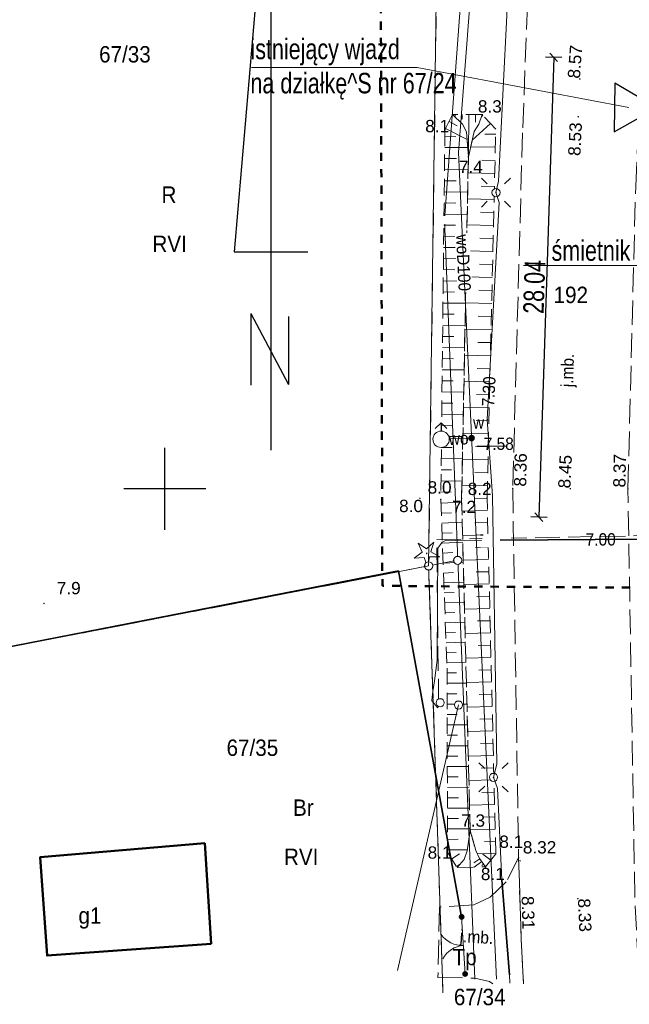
# Model space of a CAD drawing. Extents: x -3 to 10956327, y 0 to 11904415.
# Tile 4 of 14: x 5478091 to 5478128, y 5952169 to 5952229. Entities that reach past the tile are written whole.
import ezdxf
from ezdxf.enums import TextEntityAlignment as Align

# ---------------------------------------------------------------- set-up
doc = ezdxf.new("R2010")
doc.units = 0
doc.header["$LTSCALE"] = 0.5
doc.header["$PDMODE"] = 33
doc.header["$PDSIZE"] = 0.3
for name, pattern in [('1 1', [2, 1, -1]), ('2 1', [3, 2, -1]), ('3 1', [4, 3, -1]), ('EGKK', [4, 3, -1])]:
    doc.linetypes.add(name, pattern=pattern)
doc.layers.get('0').update_dxf_attribs({"color": 251})
doc.layers.get('Defpoints').update_dxf_attribs({"color": 251})
for name, color, linetype, lineweight in [('--OPISY', 7, 'Continuous', 0), ('--zagos.terenu', 7, 'Continuous', 30), ('EGB', 251, 'Continuous', 20), ('EGB_O', 251, 'Continuous', 20), ('EGDE', 7, 'Continuous', 20), ('EGDE_O', 7, 'Continuous', 20), ('EGKK', 251, 'Continuous', 20), ('EGKK_O', 251, 'Continuous', 20), ('EGPG', 251, 'Continuous', 20), ('EGPG_O', 251, 'Continuous', 20), ('EGUG_O', 251, 'Continuous', 20), ('OTK', 251, 'Continuous', 20), ('OTK_O', 251, 'Continuous', 20), ('OTO', 251, 'Continuous', 20), ('OTR', 251, 'Continuous', 20), ('OTRN', 251, 'Continuous', 20), ('OTRN_O', 251, 'Continuous', 18), ('OTRS', 251, 'Continuous', 20), ('OTRS_O', 251, 'Continuous', 18), ('OTZ', 3, 'Continuous', 20), ('SUE', 251, 'Continuous', 20), ('SUL', 251, 'Continuous', 20), ('SUP', 251, 'Continuous', 20), ('SUPS', 251, 'Continuous', 20), ('SUPS_O', 251, 'Continuous', 0), ('SUW', 251, 'Continuous', 20), ('SUW_O', 251, 'Continuous', 20)]:
    doc.layers.add(name, color=color, linetype=linetype, lineweight=lineweight)
doc.layers.add('PARSI', color=7, linetype='Continuous')
doc.layers.add('Strzałka', color=251, linetype='Continuous')
doc.styles.add('1-500', font='arial.ttf', dxfattribs={"width": 0.75, "height": 1.25})
doc.styles.add('BDOT', font='Arial.ttf', dxfattribs={"width": 0.8999999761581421})
doc.styles.add('EGBP', font='arial.ttf')
doc.styles.add('EGiB', font='Arial.ttf', dxfattribs={"width": 0.8999999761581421})
doc.styles.add('GESUT', font='Arial.ttf', dxfattribs={"width": 0.8999999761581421})
doc.linetypes.add('OTOO', pattern='A,7.5,[30,msgB.shx,S=1.28,R=0,X=0,Y=0],7.5', length=15)
doc.dimstyles.new('1-500', dxfattribs={"dimtxt": 1.25, "dimasz": 0.5, "dimexe": 0.5, "dimexo": 1, "dimgap": 0.09, "dimtad": 1, "dimzin": 0, "dimdsep": 46, "dimtxsty": '1-500', "dimblk": 'OBLIQUE', "dimcen": 0.09, "dimclrt": 256, "dimadec": 0, "dimazin": 0, "dimtfac": 1, "dimtdec": 4, "dimtix": 1, "dimtofl": 0, "dimtmove": 2, "dimatfit": 3, "dimldrblk": 'OBLIQUE', "dimfxl": 0.5, "dimfxlon": 1, "dimtvp": 0.9, "dimtolj": 1, "dimtzin": 0, "dimarcsym": 0})

# ---------------------------------------------------------------- blocks, each defined once
blk = doc.blocks.new('oto')
at = {"layer": 'OTO', "color": 0, "const_width": 0.35}
blk.add_lwpolyline([(-0.175, 0, 1), (0.175, 0, 1)], format="xyb", close=True, dxfattribs=at)
blk = doc.blocks.new('OTOB')
at = {"layer": 'OTO', "color": 0, "lineweight": 18}
for centre, start, end in [((-0.0004391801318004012, 2.999999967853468), 209.9347383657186, 270.0083877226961), ((0.0182178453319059, -2.99994468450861), 90.34793735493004, 149.9343101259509)]:
    blk.add_arc(centre, 3, start, end, dxfattribs=at)
blk = doc.blocks.new('OTRN')
at = {"layer": 'OTRN', "color": 0, "const_width": 0.09}
blk.add_lwpolyline([(-0.045, 0, 1), (0.045, 0, 1)], format="xyb", close=True, dxfattribs=at)
at = {"layer": 'OTRN_O', "color": 0, "style": 'BDOT'}
blk.add_attdef('RZEDNA', (0.5138805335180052, 0.5151789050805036), '', height=1.5, dxfattribs=at)
blk = doc.blocks.new('OTZG')
at = {"layer": 'OTZ', "color": 0, "lineweight": 18}
for p, q in [((-1.039721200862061, 1.267461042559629, 0.5), (-0.03538474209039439, 0.5638061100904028, 0.5)), ((-0.5471459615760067, 0.1405727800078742, 0.5), (-1.039721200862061, 1.267461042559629, 0.5)), ((-0.03538474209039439, 0.5638061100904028, 0.5), (0.8841355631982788, 1.3805006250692, 0.5)), ((0.8841355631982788, 1.3805006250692, 0.5), (0.5252769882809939, 0.20787855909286, 0.5)), ((-1.526718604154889, -0.5971666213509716, 0.5), (-0.5471459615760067, 0.1405727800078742, 0.5)), ((0.5252769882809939, 0.20787855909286, 0.5), (1.586147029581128, -0.4142647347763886, 0.5)), ((-0.3027700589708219, -0.4769273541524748, 0.5), (-1.526718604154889, -0.5971666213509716, 0.5)), ((0.09615721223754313, -1.636530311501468, 0.5), (-0.3027700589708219, -0.4769273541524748, 0.5)), ((0.3600237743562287, -0.435330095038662, 0.5), (0.09615721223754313, -1.636530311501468, 0.5)), ((1.586147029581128, -0.4142647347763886, 0.5), (0.3600237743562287, -0.435330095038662, 0.5))]:
    blk.add_line(p, q, dxfattribs=at)
at = {"layer": 'OTZ', "color": 0, "lineweight": 18, "const_width": 0.1}
blk.add_lwpolyline([(-0.05, 0, 1), (0.05, 0, 1)], format="xyb", close=True, dxfattribs=at)
blk = doc.blocks.new('OTRS')
at = {"layer": 'OTRS', "color": 0, "lineweight": -3, "const_width": 0.09}
blk.add_lwpolyline([(-0.045, 0, 1), (0.045, 0, 1)], format="xyb", close=True, dxfattribs=at)
at = {"layer": 'OTRS_O', "color": 0, "style": 'BDOT'}
blk.add_attdef('RZEDNA', (0.5138805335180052, 0.5151789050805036), '', height=1.5, dxfattribs=at)
blk = doc.blocks.new('SUPP')
at = {"color": 0}
blk.add_wipeout([(0.48, 0), (0.45650712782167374, 0.14832815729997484), (0.3883281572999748, 0.28213692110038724), (0.28213692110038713, 0.38832815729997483), (0.14832815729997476, 0.4565071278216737), (0, 0.48), (-0.14832815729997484, 0.4565071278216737), (-0.28213692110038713, 0.38832815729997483), (-0.3883281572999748, 0.282136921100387), (-0.45650712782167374, 0.14832815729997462), (-0.48, 0), (-0.45650712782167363, -0.14832815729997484), (-0.38832815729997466, -0.28213692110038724), (-0.282136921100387, -0.3883281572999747), (-0.14832815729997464, -0.4565071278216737), (0, -0.48), (0.14832815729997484, -0.4565071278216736), (0.28213692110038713, -0.3883281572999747), (0.3883281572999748, -0.282136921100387), (0.45650712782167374, -0.14832815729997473)], dxfattribs=at).dxf.layer = 'SUP'
at = {"layer": 'SUP', "color": 0, "lineweight": 18}
blk.add_circle((0, 0), 0.5, dxfattribs=at)
blk = doc.blocks.new('SUEO')
at = {"color": 0, "lineweight": 18}
blk.add_wipeout([(-0.485, 0), (-0.47568086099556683, 0.09461880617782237), (-0.4480815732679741, 0.18560146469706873), (-0.40326276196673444, 0.26945156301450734), (-0.3429467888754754, 0.3429467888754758), (-0.2694515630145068, 0.4032627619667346), (-0.18560146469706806, 0.44808157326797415), (-0.09461880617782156, 0.47568086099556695), (2.9697684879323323e-17, 0.4850000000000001), (0.09461880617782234, 0.4756808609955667), (0.18560146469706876, 0.44808157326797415), (0.26945156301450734, 0.4032627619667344), (0.34294678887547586, 0.34294678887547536), (0.4032627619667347, 0.2694515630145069), (0.44808157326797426, 0.18560146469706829), (0.4756808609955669, 0.09461880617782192), (0.485, 0), (0.47568086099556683, -0.09461880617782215), (0.44808157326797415, -0.18560146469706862), (0.4032627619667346, -0.269451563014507), (0.3429467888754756, -0.3429467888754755), (0.26945156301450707, -0.4032627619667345), (0.18560146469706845, -0.44808157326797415), (0.09461880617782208, -0.47568086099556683), (-8.909305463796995e-17, -0.485), (-0.09461880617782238, -0.47568086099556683), (-0.18560146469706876, -0.44808157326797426), (-0.2694515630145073, -0.4032627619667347), (-0.3429467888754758, -0.3429467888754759), (-0.4032627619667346, -0.26945156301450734), (-0.44808157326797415, -0.18560146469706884), (-0.47568086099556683, -0.09461880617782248), (-0.485, -3.3306690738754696e-16)], dxfattribs=at).dxf.layer = 'SUE'
at = {"layer": 'SUE', "color": 0, "lineweight": 18}
blk.add_circle((0, 0), 0.5, dxfattribs=at)
blk = doc.blocks.new('SUE_L')
at = {"layer": 'SUE', "color": 0, "lineweight": 18}
for p, q in [((-1.767766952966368, 1.767766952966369), (-1.060660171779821, 1.060660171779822)), ((1.060660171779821, 1.060660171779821), (1.767766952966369, 1.767766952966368)), ((-1.767766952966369, -1.767766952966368), (-1.060660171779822, -1.060660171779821)), ((1.060660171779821, -1.060660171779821), (1.767766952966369, -1.767766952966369))]:
    blk.add_line(p, q, dxfattribs=at)
at = {"layer": 'SUE', "color": 0, "const_width": 0.09}
blk.add_lwpolyline([(-0.045, 0, 1), (0.045, 0, 1)], format="xyb", close=True, dxfattribs=at)
blk = doc.blocks.new('SUPS_B')
at = {"layer": 'SUPS', "color": 0, "const_width": 0.09, "flags": 128}
blk.add_lwpolyline([(-0.045, 0, 1), (0.04499999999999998, 0, 1)], format="xyb", close=True, dxfattribs=at)
at = {"layer": 'SUPS_O', "color": 0, "style": 'GESUT', "width": 0.9}
blk.add_attdef('RZEDNA', (1.596627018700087, -0.7356686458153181), '', height=1.5, dxfattribs=at)
blk = doc.blocks.new('EGPG_a')
at = {"layer": 'EGPG_O', "color": 0, "style": 'EGBP'}
blk.add_attdef('NRP', (0.9762151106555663, 0.518881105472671), '', height=1.5, dxfattribs=at)
at = {"color": 0}
blk.add_wipeout([(0.48, 0), (0.45650712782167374, 0.14832815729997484), (0.3883281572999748, 0.28213692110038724), (0.28213692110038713, 0.38832815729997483), (0.14832815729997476, 0.4565071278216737), (0, 0.48), (-0.14832815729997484, 0.4565071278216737), (-0.28213692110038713, 0.38832815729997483), (-0.3883281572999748, 0.282136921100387), (-0.45650712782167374, 0.14832815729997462), (-0.48, 0), (-0.45650712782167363, -0.14832815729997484), (-0.38832815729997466, -0.28213692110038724), (-0.282136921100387, -0.3883281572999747), (-0.14832815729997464, -0.4565071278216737), (0, -0.48), (0.14832815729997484, -0.4565071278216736), (0.28213692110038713, -0.3883281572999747), (0.3883281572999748, -0.282136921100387), (0.45650712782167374, -0.14832815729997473)], dxfattribs=at).dxf.layer = 'EGPG'
at = {"layer": 'EGPG', "color": 0, "lineweight": 18}
blk.add_circle((0, 0, 1), 0.5, dxfattribs=at)
blk = doc.blocks.new('EGPG_b')
at = {"color": 0}
blk.add_wipeout([(-0.5, 0), (-0.4619397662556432, 0.19134171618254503), (-0.3535533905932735, 0.35355339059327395), (-0.19134171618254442, 0.4619397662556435), (3.0616169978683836e-17, 0.5), (0.19134171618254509, 0.4619397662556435), (0.35355339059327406, 0.3535533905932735), (0.4619397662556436, 0.19134171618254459), (0.5, 0), (0.46193976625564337, -0.19134171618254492), (0.3535533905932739, -0.35355339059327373), (0.191341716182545, -0.4619397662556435), (1.8183951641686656e-16, -0.5), (-9.184850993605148e-17, -0.5), (-0.1913417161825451, -0.4619397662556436), (-0.3535533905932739, -0.3535533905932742), (-0.46193976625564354, -0.19134171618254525), (-0.5000000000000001, -3.3306690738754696e-16)], dxfattribs=at).dxf.layer = 'EGPG'
at = {"layer": 'EGPG', "lineweight": 0}
h = blk.add_hatch(color=0, dxfattribs=at)
h.dxf.hatch_style = 1
edge = h.paths.add_edge_path()
edge.add_arc((0, 0), 0.09, 0, 360)
at = {"layer": 'EGPG_O', "color": 0, "style": 'EGBP'}
blk.add_attdef('NRP', (0.6681452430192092, 0.5173631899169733), '', height=1.5, dxfattribs=at)
blk = doc.blocks.new('SUWW')
at = {"layer": 'SUW', "color": 0, "const_width": 0.4, "flags": 128}
blk.add_lwpolyline([(-0.2, 0, 1), (0.2, 0, 1)], format="xyb", close=True, dxfattribs=at)
blk = doc.blocks.new('SUPS_A')
at = {"layer": 'SUPS', "color": 0, "const_width": 0.09, "flags": 128}
blk.add_lwpolyline([(-0.045, 0, 1), (0.04499999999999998, 0, 1)], format="xyb", close=True, dxfattribs=at)
at = {"layer": 'SUPS_O', "color": 0, "style": 'GESUT', "width": 0.9}
blk.add_attdef('RZG', text='', height=1.5, dxfattribs=at).set_placement((3.310460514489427, -1.440332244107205), align=Align.CENTER)
blk.add_attdef('RZD', text='', height=1.5, dxfattribs=at).set_placement((3.31, -2.04), align=Align.TOP_CENTER)
blk = doc.blocks.new('SUWH')
at = {"color": 0, "lineweight": 18}
blk.add_wipeout([(-0.99, 0), (-0.9709774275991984, 0.1931394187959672), (-0.914640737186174, 0.37885659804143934), (-0.8231549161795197, 0.5500145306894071), (-0.7000357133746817, 0.7000357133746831), (-0.5500145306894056, 0.8231549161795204), (-0.3788565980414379, 0.9146407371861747), (-0.1931394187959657, 0.9709774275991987), (6.062001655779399e-17, 0.9899999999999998), (0.19313941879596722, 0.9709774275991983), (0.37885659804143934, 0.9146407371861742), (0.5500145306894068, 0.8231549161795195), (0.7000357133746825, 0.7000357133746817), (0.8231549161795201, 0.5500145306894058), (0.9146407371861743, 0.37885659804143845), (0.9709774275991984, 0.19313941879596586), (0.99, 0), (0.9709774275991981, -0.1931394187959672), (0.914640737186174, -0.3788565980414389), (0.8231549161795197, -0.5500145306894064), (0.7000357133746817, -0.7000357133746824), (0.5500145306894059, -0.82315491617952), (0.37885659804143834, -0.914640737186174), (0.1931394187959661, -0.9709774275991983), (-1.8186004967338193e-16, -0.99), (-0.1931394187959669, -0.9709774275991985), (-0.3788565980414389, -0.9146407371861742), (-0.5500145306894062, -0.8231549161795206), (-0.7000357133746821, -0.7000357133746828), (-0.8231549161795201, -0.5500145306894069), (-0.9146407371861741, -0.37885659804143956), (-0.9709774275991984, -0.19313941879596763), (-0.99, -6.661338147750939e-16)], dxfattribs=at).dxf.layer = 'SUW'
at = {"layer": 'SUW', "color": 0, "lineweight": 18}
for p, q in [((-0.7071067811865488, 1.292893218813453), (0, 2)), ((6.123233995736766e-17, 1), (1.224646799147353e-16, 2)), ((0.707106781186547, 1.292893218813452), (0, 2))]:
    blk.add_line(p, q, dxfattribs=at)
blk.add_circle((0, 0), 1, dxfattribs=at)
blk = doc.blocks.new('mzsk')
at = {"layer": 'PARSI', "color": 0}
for p, q in [((0, -5), (0, 5)), ((5, 0), (-5, 0))]:
    blk.add_line(p, q, dxfattribs=at)
blk = doc.blocks.new('_Oblique')
at = {"color": 0, "linetype": 'ByBlock', "lineweight": -2}
blk.add_line((-0.5, -0.5), (0.5, 0.5), dxfattribs=at)
blk = doc.blocks.new('*D326')
at = {"color": 0, "lineweight": -2}
for p, q in [((5478123.685519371, 5952226.313019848), (5478122.788019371, 5952198.283019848)), ((5478124.185263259, 5952226.297018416), (5478123.185775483, 5952226.329021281)), ((5478123.287763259, 5952198.267018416), (5478122.288275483, 5952198.29902128))]:
    blk.add_line(p, q, dxfattribs=at)
at = {"layer": 'Defpoints', "color": 0}
for p in [(5478135.96, 5952225.92), (5478122.788019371, 5952198.283019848), (5478135.0625, 5952197.89)]:
    blk.add_point(p, dxfattribs=at)
at = {"color": 0, "lineweight": -2, "xscale": 0.5, "yscale": 0.5, "zscale": 0.5}
for p, rotation in [((5478123.685519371, 5952226.313019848), 88.16605781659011), ((5478122.788019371, 5952198.283019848), 268.1660578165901)]:
    blk.add_blockref('_Oblique', p, dxfattribs=dict(at, rotation=rotation))
at = {"insert": (5478122.509017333, 5952212.321321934), "char_height": 1.25, "attachment_point": 5, "rotation": 88.16605781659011, "style": '1-500'}
blk.add_mtext('\\A1;28.04', dxfattribs=at)

msp = doc.modelspace()

# ---------------------------------------------------------------- linework, layer by layer
at = {"layer": '--OPISY'}
msp.add_lwpolyline([(5478105.290190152, 5952225.68927497), (5478115.372873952, 5952225.68927497), (5478128.255096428, 5952223.249389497)], dxfattribs=at)
at = {"layer": '--OPISY', "flags": 128}
msp.add_lwpolyline([(5478121.84514199, 5952213.615494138), (5478130.146562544, 5952213.615494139), (5478144.275228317, 5952217.570515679)], dxfattribs=at)
at = {"layer": '--zagos.terenu', "linetype": 'Continuous', "flags": 128}
msp.add_lwpolyline([(5478129.972907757, 5952223.227916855), (5478127.414786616, 5952224.747794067), (5478127.377594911, 5952221.772457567)], close=True, dxfattribs=at)
at = {"flags": 128}
for points in [[(5478106.460369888, 5952240.483573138), (5478104.218312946, 5952214.446782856), (5478108.702426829, 5952214.446782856)], [(5478106.460369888, 5952240.483573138), (5478106.460369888, 5952202.368605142)], [(5478105.235255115, 5952210.696957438), (5478105.235255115, 5952206.32570313)], [(5478105.235255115, 5952210.696957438), (5478107.532015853, 5952206.362747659)], [(5478107.532015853, 5952210.511734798), (5478107.532015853, 5952206.362747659)]]:
    msp.add_lwpolyline(points, dxfattribs=at)
at = {"layer": 'EGB', "lineweight": 50}
msp.add_lwpolyline([(5478102.82, 5952172.27), (5478102.43, 5952178.4), (5478092.41, 5952177.56), (5478092.83, 5952171.55)], close=True, dxfattribs=at)
at = {"layer": 'OTK', "linetype": '3 1', "lineweight": 18}
for points in [[(5478128.828324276, 5952171.097357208), (5478128.63, 5952175.15), (5478128.21, 5952200), (5478128.68, 5952218.43), (5478128.8, 5952220.95), (5478128.95, 5952224.6), (5478129.06, 5952228.05), (5478130.35, 5952248.13), (5478131.12, 5952258.45), (5478131.229717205, 5952259.77070039)], [(5478121.844571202, 5952169.83340014), (5478121.71, 5952172.53), (5478121.55, 5952177.52), (5478120.8, 5952176.04), (5478119.82, 5952175.12), (5478118.82, 5952174.65), (5478116.73, 5952174.51), (5478116.64, 5952170.22), (5478118.89, 5952170.18), (5478119.78, 5952169.97), (5478119.972974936, 5952169.823964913)]]:
    msp.add_lwpolyline(points, dxfattribs=at)
at = {"layer": 'OTO', "lineweight": 18}
msp.add_lwpolyline([(5478118.08, 5952173.91), (5478118.29, 5952170.43)], dxfattribs=at)
at = {"layer": 'OTR'}
for p, q in [((5478117.692655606, 5952222.82910135), (5478117.691796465, 5952222.673596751)), ((5478118.104491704, 5952222.826826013), (5478118.102974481, 5952222.552208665)), ((5478118.516327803, 5952222.824550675), (5478118.502396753, 5952220.303030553)), ((5478118.928163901, 5952222.822275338), (5478118.925636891, 5952222.364886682)), ((5478117.313556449, 5952222.401718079), (5478117.816674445, 5952222.147454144)), ((5478119.830647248, 5952222.287468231), (5478118.72902339, 5952221.272488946)), ((5478119.38056381, 5952222.775973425), (5478119.338169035, 5952222.73691307)), ((5478117.097112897, 5952221.973436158), (5478118.413938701, 5952221.307943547)), ((5478120.152733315, 5952221.622057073), (5478119.485418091, 5952221.637804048)), ((5478117.055588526, 5952221.502438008), (5478117.728308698, 5952221.494973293)), ((5478117.04806884, 5952220.824763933), (5478118.449795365, 5952220.809209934)), ((5478120.133999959, 5952220.8281869), (5478118.63343814, 5952220.863596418)), ((5478117.040549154, 5952220.147089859), (5478117.764104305, 5952220.139061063)), ((5478120.115266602, 5952220.034316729), (5478119.300889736, 5952220.053533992)), ((5478117.033029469, 5952219.469415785), (5478118.474328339, 5952219.453422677)), ((5478120.096533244, 5952219.240446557), (5478118.470893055, 5952219.278807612)), ((5478117.025509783, 5952218.79174171), (5478117.743253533, 5952218.783777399)), ((5478117.017990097, 5952218.114067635), (5478118.447666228, 5952218.098203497)), ((5478120.077799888, 5952218.446576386), (5478119.26653655, 5952218.465720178)), ((5478117.010470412, 5952217.436393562), (5478117.722402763, 5952217.428493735)), ((5478120.059066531, 5952217.652706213), (5478118.439653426, 5952217.690920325)), ((5478120.040333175, 5952216.858836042), (5478119.232183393, 5952216.877906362)), ((5478117.002950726, 5952216.758719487), (5478118.421004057, 5952216.742984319)), ((5478116.99543104, 5952216.081045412), (5478117.701551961, 5952216.073210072)), ((5478120.021599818, 5952216.06496587), (5478118.408413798, 5952216.103033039)), ((5478116.987911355, 5952215.403371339), (5478118.394341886, 5952215.387765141)), ((5478120.002866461, 5952215.271095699), (5478119.197830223, 5952215.290092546)), ((5478116.980391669, 5952214.725697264), (5478117.680701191, 5952214.717926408)), ((5478119.984133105, 5952214.477225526), (5478118.377174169, 5952214.51514575)), ((5478116.972871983, 5952214.048023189), (5478118.367679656, 5952214.032545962)), ((5478116.965352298, 5952213.370349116), (5478117.659850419, 5952213.362642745)), ((5478119.965399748, 5952213.683355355), (5478119.163477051, 5952213.702278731)), ((5478116.957832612, 5952212.692675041), (5478118.341017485, 5952212.677326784)), ((5478119.946666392, 5952212.889485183), (5478118.34593454, 5952212.927258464)), ((5478116.950312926, 5952212.015000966), (5478117.638999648, 5952212.007359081)), ((5478119.927933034, 5952212.095615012), (5478119.12912388, 5952212.114464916)), ((5478116.942793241, 5952211.337326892), (5478118.314355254, 5952211.322107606)), ((5478119.909199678, 5952211.301744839), (5478118.314694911, 5952211.339371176)), ((5478116.935273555, 5952210.659652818), (5478117.618148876, 5952210.652075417)), ((5478119.890466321, 5952210.507874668), (5478119.094770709, 5952210.5266511)), ((5478116.927753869, 5952209.981978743), (5478118.287693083, 5952209.966888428)), ((5478119.871732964, 5952209.714004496), (5478118.283455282, 5952209.751483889)), ((5478116.920234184, 5952209.304304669), (5478117.597298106, 5952209.296791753)), ((5478116.912714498, 5952208.626630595), (5478118.261030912, 5952208.61166925)), ((5478119.852999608, 5952208.920134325), (5478119.060417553, 5952208.938837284)), ((5478116.905194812, 5952207.94895652), (5478117.576447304, 5952207.94150809)), ((5478119.834266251, 5952208.126264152), (5478118.252215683, 5952208.163596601)), ((5478116.897675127, 5952207.271282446), (5478118.234368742, 5952207.256450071)), ((5478119.815532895, 5952207.332393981), (5478119.026064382, 5952207.351023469)), ((5478116.890155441, 5952206.593608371), (5478117.555596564, 5952206.586224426)), ((5478119.796799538, 5952206.538523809), (5478118.220976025, 5952206.575709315)), ((5478116.882635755, 5952205.915934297), (5478118.207706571, 5952205.901230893)), ((5478119.778066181, 5952205.744653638), (5478118.99171121, 5952205.763209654)), ((5478116.87511607, 5952205.238260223), (5478117.534745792, 5952205.230940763)), ((5478119.759332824, 5952204.950783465), (5478118.189736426, 5952204.987822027)), ((5478116.867596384, 5952204.560586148), (5478118.18104434, 5952204.546011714)), ((5478119.740599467, 5952204.156913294), (5478118.95735804, 5952204.175395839)), ((5478116.860076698, 5952203.882912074), (5478117.513894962, 5952203.8756571)), ((5478116.852557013, 5952203.205238), (5478118.154382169, 5952203.190792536)), ((5478119.721866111, 5952203.363043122), (5478118.158496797, 5952203.39993474)), ((5478116.845037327, 5952202.527563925), (5478117.49304422, 5952202.520373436)), ((5478119.703132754, 5952202.56917295), (5478118.923004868, 5952202.587582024)), ((5478116.837517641, 5952201.849889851), (5478118.127719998, 5952201.835573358)), ((5478119.684399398, 5952201.775302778), (5478118.127257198, 5952201.812047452)), ((5478116.829997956, 5952201.172215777), (5478117.47219342, 5952201.165089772)), ((5478119.665666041, 5952200.981432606), (5478118.888651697, 5952200.999768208)), ((5478116.82247827, 5952200.494541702), (5478118.101057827, 5952200.48035418)), ((5478119.646932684, 5952200.187562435), (5478118.09601754, 5952200.224160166)), ((5478116.814958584, 5952199.816867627), (5478117.451342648, 5952199.809806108)), ((5478119.630721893, 5952199.440429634), (5478118.855456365, 5952199.4215033)), ((5478116.818509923, 5952199.13933627), (5478118.085755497, 5952199.18608902)), ((5478116.840978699, 5952198.530314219), (5478117.471197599, 5952198.553565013)), ((5478119.648961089, 5952198.693310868), (5478118.09939447, 5952198.655481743)), ((5478116.863447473, 5952197.921292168), (5478118.117077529, 5952197.967542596)), ((5478119.667200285, 5952197.946192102), (5478118.892899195, 5952197.927289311)), ((5478116.885916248, 5952197.312270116), (5478117.509327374, 5952197.335269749)), ((5478119.68543948, 5952197.199073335), (5478118.137801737, 5952197.161291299)), ((5478116.908385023, 5952196.703248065), (5478118.148399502, 5952196.748996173)), ((5478119.703678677, 5952196.451954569), (5478118.930342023, 5952196.433075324)), ((5478116.930853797, 5952196.094226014), (5478117.54745715, 5952196.116974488)), ((5478116.953322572, 5952195.485203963), (5478118.179721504, 5952195.53044975)), ((5478119.721917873, 5952195.704835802), (5478118.176209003, 5952195.667100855)), ((5478116.975791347, 5952194.876181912), (5478117.585586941, 5952194.898679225)), ((5478119.740157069, 5952194.957717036), (5478118.967784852, 5952194.938861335)), ((5478116.998260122, 5952194.267159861), (5478118.211043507, 5952194.311903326)), ((5478119.758396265, 5952194.210598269), (5478118.214616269, 5952194.172910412)), ((5478117.020728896, 5952193.658137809), (5478117.623716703, 5952193.680383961)), ((5478119.776635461, 5952193.463479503), (5478119.005227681, 5952193.444647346)), ((5478117.043197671, 5952193.049115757), (5478118.242365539, 5952193.093356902)), ((5478117.065666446, 5952192.440093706), (5478117.661846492, 5952192.462088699)), ((5478119.794874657, 5952192.716360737), (5478118.253023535, 5952192.678719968)), ((5478117.088135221, 5952191.831071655), (5478118.273687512, 5952191.874810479)), ((5478119.813113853, 5952191.96924197), (5478119.042670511, 5952191.950433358)), ((5478117.110603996, 5952191.222049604), (5478117.699976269, 5952191.243793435)), ((5478119.83135305, 5952191.222123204), (5478118.291430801, 5952191.184529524)), ((5478117.13307277, 5952190.613027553), (5478118.305009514, 5952190.656264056)), ((5478119.849592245, 5952190.475004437), (5478119.08011334, 5952190.45621937)), ((5478117.155541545, 5952190.004005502), (5478117.738106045, 5952190.025498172)), ((5478117.178010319, 5952189.39498345), (5478118.336331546, 5952189.437717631)), ((5478119.867831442, 5952189.727885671), (5478118.329838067, 5952189.69033908)), ((5478117.190759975, 5952188.785769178), (5478117.771884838, 5952188.787322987)), ((5478119.886070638, 5952188.980766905), (5478119.11755617, 5952188.962005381)), ((5478117.192455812, 5952188.151526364), (5478118.369311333, 5952188.154673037)), ((5478119.904309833, 5952188.233648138), (5478118.368245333, 5952188.196148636)), ((5478117.194151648, 5952187.517283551), (5478117.789882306, 5952187.518876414)), ((5478119.92254903, 5952187.486529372), (5478119.154998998, 5952187.467791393)), ((5478117.195847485, 5952186.883040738), (5478118.401915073, 5952186.886265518)), ((5478117.197543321, 5952186.248797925), (5478117.807880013, 5952186.250429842)), ((5478119.940788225, 5952186.739410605), (5478118.4066526, 5952186.701958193)), ((5478117.199239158, 5952185.614555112), (5478118.434518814, 5952185.617857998)), ((5478119.959027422, 5952185.992291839), (5478119.192441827, 5952185.973577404)), ((5478117.200934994, 5952184.980312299), (5478117.82587772, 5952184.981983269)), ((5478119.977266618, 5952185.245173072), (5478118.445059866, 5952185.207767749)), ((5478119.995505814, 5952184.498054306), (5478119.229884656, 5952184.479363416)), ((5478117.20263083, 5952184.346069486), (5478118.467122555, 5952184.349450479)), ((5478117.204326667, 5952183.711826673), (5478117.843875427, 5952183.713536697)), ((5478120.01374501, 5952183.75093554), (5478118.483467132, 5952183.713577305)), ((5478117.206022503, 5952183.07758386), (5478118.499725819, 5952183.081042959)), ((5478120.031984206, 5952183.003816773), (5478119.267327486, 5952182.985149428)), ((5478117.20771834, 5952182.443341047), (5478117.861873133, 5952182.445090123)), ((5478120.050223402, 5952182.256698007), (5478118.521874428, 5952182.219386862)), ((5478117.209414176, 5952181.809098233), (5478118.532329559, 5952181.812635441)), ((5478120.068462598, 5952181.50957924), (5478119.30477033, 5952181.49093544)), ((5478117.211110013, 5952181.17485542), (5478117.87987084, 5952181.17664355)), ((5478117.212805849, 5952180.540612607), (5478118.5649333, 5952180.544227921)), ((5478120.086701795, 5952180.762460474), (5478118.560281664, 5952180.725196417)), ((5478117.214501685, 5952179.906369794), (5478117.897868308, 5952179.908196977)), ((5478120.10494099, 5952180.015341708), (5478119.342213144, 5952179.996721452)), ((5478117.216197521, 5952179.272126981), (5478118.597537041, 5952179.275820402)), ((5478120.123180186, 5952179.268222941), (5478118.59868893, 5952179.231005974)), ((5478117.217893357, 5952178.637884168), (5478117.869852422, 5952178.639627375)), ((5478120.141419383, 5952178.521104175), (5478119.467110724, 5952178.504642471)), ((5478117.219589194, 5952178.003641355), (5478118.429707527, 5952178.006876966)), ((5478120.159658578, 5952177.773985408), (5478119.040141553, 5952177.74665496)), ((5478117.476306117, 5952177.443445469), (5478117.956013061, 5952177.745869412)), ((5478119.18295883, 5952177.452137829), (5478118.83118012, 5952177.196925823)), ((5478119.301972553, 5952177.288091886), (5478118.832934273, 5952176.947809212)), ((5478119.854284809, 5952177.365528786), (5478119.376863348, 5952177.735530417)), ((5478117.762442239, 5952176.989574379), (5478117.980796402, 5952177.127232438)), ((5478119.420986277, 5952177.124045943), (5478119.303726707, 5952177.038975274))]:
    msp.add_line(p, q, dxfattribs=at)
at = {"layer": 'OTR', "linetype": '2 1', "lineweight": 18}
for points in [[(5478117.53, 5952222.83), (5478117.06, 5952221.9), (5478116.81, 5952199.37), (5478117.19, 5952189.07), (5478117.22, 5952177.85), (5478117.8, 5952176.93), (5478118.24, 5952177.41), (5478118.42, 5952177.94), (5478118.6, 5952179.18), (5478118.08, 5952199.41), (5478118.49, 5952220.25), (5478118.38, 5952221.78), (5478118.13, 5952222.25)], [(5478117.53, 5952222.83), (5478118.13, 5952222.25), (5478118.38, 5952221.78), (5478118.49, 5952220.25), (5478118.85, 5952221.79), (5478119.13, 5952222.24), (5478119.34, 5952222.82)], [(5478119.54, 5952176.96), (5478120.16, 5952177.76), (5478119.63, 5952199.47), (5478120.16, 5952221.93), (5478119.34, 5952222.82), (5478119.13, 5952222.24), (5478118.85, 5952221.79), (5478118.49, 5952220.25), (5478118.08, 5952199.41), (5478118.6, 5952179.18), (5478118.94, 5952177.96), (5478119.17, 5952177.47)], [(5478117.8, 5952176.93), (5478119.54, 5952176.96), (5478119.17, 5952177.47), (5478118.94, 5952177.96), (5478118.6, 5952179.18), (5478118.42, 5952177.94), (5478118.24, 5952177.41)]]:
    msp.add_lwpolyline(points, close=True, dxfattribs=at)
at = {"layer": 'SUL', "lineweight": 35}
msp.add_lwpolyline([(5478121, 5952170.37), (5478120.53, 5952176.17)], dxfattribs=at)
at = {"layer": 'SUPS_O'}
msp.add_lwpolyline([(5478119.018747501, 5952202.608097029), (5478120.766322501, 5952202.608097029)], dxfattribs=at)
at = {"layer": 'SUW', "linetype": 'Continuous', "lineweight": 18, "flags": 128}
msp.add_lwpolyline([(5478118.685108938, 5952203.10075557), (5478116.83, 5952203.03)], dxfattribs=at)

# ---------------------------------------------------------------- block references
at = {"layer": 'OTO', "xscale": 0.5, "yscale": 0.5, "zscale": 0.5}
msp.add_blockref('oto', (5478118.08, 5952173.91), dxfattribs=at)
at = {"layer": 'OTO', "color": 18, "true_color": 0x000000, "xscale": 0.5, "yscale": 0.5, "zscale": 0.5, "rotation": 3.453316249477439}
msp.add_blockref('OTOB', (5478118.185000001, 5952172.17), dxfattribs=at)
at = {"layer": 'OTO', "color": 18, "true_color": 0x000000, "xscale": 0.5, "yscale": 0.5, "zscale": 0.5}
msp.add_blockref('oto', (5478118.29, 5952170.43), dxfattribs=at)
at = {"layer": 'OTRN'}
ref = msp.add_blockref('OTRN', (5478119.34, 5952222.82), dxfattribs=dict(at, xscale=0.5, yscale=0.5, zscale=0.5, rotation=360))
ref.add_attrib('RZEDNA', '8.3', (5478119.07, 5952222.95, 8.3), dxfattribs={"layer": 'OTRN_O', "color": 0, "height": 0.75, "style": 'BDOT'})
ref = msp.add_blockref('OTRN', (5478117.06, 5952221.9), dxfattribs=dict(at, xscale=0.5, yscale=0.5, zscale=0.5, rotation=360))
ref.add_attrib('RZEDNA', '8.1', (5478115.86, 5952221.75, 8.1), dxfattribs={"layer": 'OTRN_O', "color": 0, "height": 0.75, "style": 'BDOT'})
ref = msp.add_blockref('OTRN', (5478118.49, 5952220.25), dxfattribs=dict(at, xscale=0.5, yscale=0.5, zscale=0.5, rotation=360))
ref.add_attrib('RZEDNA', '7.4', (5478117.91, 5952219.26, 7.4), dxfattribs={"layer": 'OTRN_O', "color": 0, "height": 0.75, "style": 'BDOT'})
ref = msp.add_blockref('OTRN', (5478116.81, 5952199.37), dxfattribs=dict(at, xscale=0.5, yscale=0.5, zscale=0.5, rotation=360))
ref.add_attrib('RZEDNA', '8.0', (5478116.01, 5952199.72, 8), dxfattribs={"layer": 'OTRN_O', "color": 0, "height": 0.75, "style": 'BDOT'})
ref = msp.add_blockref('OTRN', (5478119.63, 5952199.47), dxfattribs=dict(at, xscale=0.5, yscale=0.5, zscale=0.5, rotation=360))
ref.add_attrib('RZEDNA', '8.2', (5478118.45, 5952199.63, 8.2), dxfattribs={"layer": 'OTRN_O', "color": 0, "height": 0.75, "style": 'BDOT'})
ref = msp.add_blockref('OTRN', (5478115.54, 5952199.43), dxfattribs=dict(at, xscale=0.5, yscale=0.5, zscale=0.5, rotation=360))
ref.add_attrib('RZEDNA', '8.0', (5478114.27, 5952198.59, 8), dxfattribs={"layer": 'OTRN_O', "color": 0, "height": 0.75, "style": 'BDOT'})
ref = msp.add_blockref('OTRN', (5478118.08, 5952199.41), dxfattribs=dict(at, xscale=0.5, yscale=0.5, zscale=0.5, rotation=360))
ref.add_attrib('RZEDNA', '7.2', (5478117.5, 5952198.53, 7.2), dxfattribs={"layer": 'OTRN_O', "color": 0, "height": 0.75, "style": 'BDOT'})
at = {"layer": 'OTRN', "color": 18, "true_color": 0x000000}
ref = msp.add_blockref('OTRN', (5478092.64, 5952193.02), dxfattribs=dict(at, xscale=0.5, yscale=0.5, zscale=0.5, rotation=360))
ref.add_attrib('RZEDNA', '7.9', (5478093.42, 5952193.58, 7.9), dxfattribs={"layer": 'OTRN_O', "color": 0, "height": 0.75, "style": 'BDOT'})
at = {"layer": 'OTRN'}
ref = msp.add_blockref('OTRN', (5478118.6, 5952179.18), dxfattribs=dict(at, xscale=0.5, yscale=0.5, zscale=0.5, rotation=360))
ref.add_attrib('RZEDNA', '7.3', (5478118.05, 5952179.41, 7.3), dxfattribs={"layer": 'OTRN_O', "color": 0, "height": 0.75, "style": 'BDOT'})
ref = msp.add_blockref('OTRN', (5478120.16, 5952177.76), dxfattribs=dict(at, xscale=0.5, yscale=0.5, zscale=0.5, rotation=360))
ref.add_attrib('RZEDNA', '8.1', (5478120.37679573, 5952178.12043505, 8.1), dxfattribs={"layer": 'OTRN_O', "color": 0, "height": 0.75, "style": 'BDOT'})
ref = msp.add_blockref('OTRN', (5478117.22, 5952177.85), dxfattribs=dict(at, xscale=0.5, yscale=0.5, zscale=0.5, rotation=360))
ref.add_attrib('RZEDNA', '8.1', (5478116.01, 5952177.46, 8.1), dxfattribs={"layer": 'OTRN_O', "color": 0, "height": 0.75, "style": 'BDOT'})
ref = msp.add_blockref('OTRN', (5478119.54, 5952176.96), dxfattribs=dict(at, xscale=0.5, yscale=0.5, zscale=0.5, rotation=360))
ref.add_attrib('RZEDNA', '8.1', (5478119.25, 5952176.15, 8.1), dxfattribs={"layer": 'OTRN_O', "color": 0, "height": 0.75, "style": 'BDOT'})
at = {"layer": 'OTRS'}
ref = msp.add_blockref('OTRS', (5478125.28, 5952225), dxfattribs=dict(at, xscale=0.5, yscale=0.5, zscale=0.5, rotation=360))
ref.add_attrib('RZEDNA', '8.57', (5478125.28, 5952225, 8.57), dxfattribs={"layer": 'OTRS_O', "color": 0, "height": 0.75, "rotation": 85.68927600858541, "style": 'BDOT'})
ref = msp.add_blockref('OTRS', (5478125.18, 5952222.69, 8.53), dxfattribs=dict(at, xscale=0.5, yscale=0.5, zscale=0.5))
ref.add_attrib('RZEDNA', '8.53', (5478125.310557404, 5952220.291336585, 8.53), dxfattribs={"layer": 'OTRS_O', "color": 0, "height": 0.75, "rotation": 447.1992935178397, "style": 'BDOT'})
ref = msp.add_blockref('OTRS', (5478121.19, 5952200.03), dxfattribs=dict(at, xscale=0.5, yscale=0.5, zscale=0.5, rotation=360))
ref.add_attrib('RZEDNA', '8.36', (5478122.010602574, 5952200.137348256, 8.36), dxfattribs={"layer": 'OTRS_O', "color": 0, "height": 0.75, "rotation": 88.79814500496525, "style": 'BDOT'})
ref = msp.add_blockref('OTRS', (5478124.7, 5952200.02), dxfattribs=dict(at, xscale=0.5, yscale=0.5, zscale=0.5, rotation=360))
ref.add_attrib('RZEDNA', '8.45', (5478124.7, 5952200.02, 8.45), dxfattribs={"layer": 'OTRS_O', "color": 0, "height": 0.75, "rotation": 87.20704120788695, "style": 'BDOT'})
ref = msp.add_blockref('OTRS', (5478128.21, 5952200), dxfattribs=dict(at, xscale=0.5, yscale=0.5, zscale=0.5, rotation=360))
ref.add_attrib('RZEDNA', '8.37', (5478128.055140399, 5952200.083043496, 8.37), dxfattribs={"layer": 'OTRS_O', "color": 0, "height": 0.75, "rotation": 88.9253416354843, "style": 'BDOT'})
at = {"layer": 'OTRS', "xscale": 0.5, "yscale": 0.5, "zscale": 0.5, "rotation": 360}
msp.add_blockref('OTRS', (5478121.55, 5952177.52), dxfattribs=at).add_auto_attribs({'RZEDNA': '8.32'})
at = {"layer": 'OTRS'}
ref = msp.add_blockref('OTRS', (5478121.64, 5952177.33), dxfattribs=dict(at, xscale=0.5, yscale=0.5, zscale=0.5, rotation=360))
ref.add_attrib('RZEDNA', '8.31', (5478121.727311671, 5952175.173854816, 8.31), dxfattribs={"layer": 'OTRS_O', "color": 0, "height": 0.75, "rotation": 271.659917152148, "style": 'BDOT'})
ref = msp.add_blockref('OTRS', (5478125.16, 5952175.02), dxfattribs=dict(at, xscale=0.5, yscale=0.5, zscale=0.5, rotation=360))
ref.add_attrib('RZEDNA', '8.33', (5478125.16, 5952175.02, 8.33), dxfattribs={"layer": 'OTRS_O', "color": 0, "height": 0.75, "rotation": 272.5015921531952, "style": 'BDOT'})
at = {"layer": 'OTZ', "xscale": 0.5, "yscale": 0.5, "zscale": 0.5, "rotation": 360}
msp.add_blockref('OTZG', (5478115.95, 5952196.07), dxfattribs=at)
at = {"layer": 'PARSI', "xscale": 0.5, "yscale": 0.5, "zscale": 0.5}
msp.add_blockref('mzsk', (5478100, 5952200), dxfattribs=at)
at = {"layer": 'SUPS'}
ref = msp.add_blockref('SUPS_B', (5478119.64, 5952204.23), dxfattribs=dict(at, xscale=0.5, yscale=0.5, zscale=0.5, rotation=360))
ref.add_attrib('RZEDNA', '7.30', dxfattribs={"layer": 'SUPS_O', "color": 0, "height": 0.75, "rotation": 86.8844659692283, "style": 'GESUT', "width": 0.9}).set_placement((5478119.68, 5952205.03, 7.3), align=Align.MIDDLE_LEFT)
at = {"layer": 'SUPS', "xscale": 0.5, "yscale": 0.5, "zscale": 0.5}
msp.add_blockref('SUPS_A', (5478118.685108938, 5952203.10075557, 7.58), dxfattribs=at).add_auto_attribs({'RZG': '7.58'})
at = {"layer": 'SUPS'}
ref = msp.add_blockref('SUPS_B', (5478120.42, 5952196.88), dxfattribs=dict(at, xscale=0.5, yscale=0.5, zscale=0.5, rotation=360))
ref.add_attrib('RZEDNA', '7.10', dxfattribs={"layer": 'SUPS_O', "color": 0, "height": 0.75, "rotation": 1.046220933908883, "style": 'GESUT', "width": 0.9}).set_placement((5478119.18, 5952196.86, 7.1), align=Align.MIDDLE_LEFT)
ref = msp.add_blockref('SUPS_B', (5478129.12, 5952196.94), dxfattribs=dict(at, xscale=0.5, yscale=0.5, zscale=0.5, rotation=360))
ref.add_attrib('RZEDNA', '7.00', dxfattribs={"layer": 'SUPS_O', "color": 0, "height": 0.75, "rotation": 0.3947679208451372, "style": 'GESUT', "width": 0.9}).set_placement((5478125.632308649, 5952196.918208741, 7), align=Align.MIDDLE_LEFT)
at = {"layer": 'SUW', "xscale": 0.5, "yscale": 0.5, "zscale": 0.5}
msp.add_blockref('SUWW', (5478118.685108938, 5952203.10075557, 0.5), dxfattribs=at)

# ---------------------------------------------------------------- texts
at = {"layer": '--OPISY', "char_height": 1.25, "attachment_point": 1, "line_spacing_factor": 0.8, "style": '1-500'}
for s, insert, width in [('\\pxsm1,;istniejący wjazd \\Pna działkę^S nr 67/24', (5478105.216562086, 5952227.452220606), 34.43483537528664), ('\\pxsm1,;śmietnik', (5478123.554527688, 5952215.161491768), 27.21426009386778)]:
    msp.add_mtext(s, dxfattribs=dict(at, insert=insert, width=width))
at = {"layer": 'EGB_O', "color": 18, "true_color": 0x000000, "insert": (5478094.74, 5952173.19), "char_height": 1, "attachment_point": 7, "style": 'EGiB'}
msp.add_mtext('g1', dxfattribs=at)
at = {"layer": 'EGDE_O', "char_height": 1, "attachment_point": 7, "style": 'EGiB'}
for s, insert in [('67/33', (5478095.996973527, 5952225.986921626)), ('192\\P', (5478123.680391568, 5952211.318455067)), ('67/35', (5478103.762207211, 5952183.709538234))]:
    msp.add_mtext(s, dxfattribs=dict(at, insert=insert))
at = {"layer": 'EGDE_O', "color": 18, "true_color": 0x000000, "insert": (5478117.608101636, 5952168.512837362), "char_height": 1, "attachment_point": 7, "style": 'EGiB'}
msp.add_mtext('67/34', dxfattribs=at)
at = {"layer": 'EGKK_O', "char_height": 1, "attachment_point": 1, "style": 'EGiB'}
for insert in [(5478099.24761877, 5952215.444222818), (5478107.259367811, 5952178.070734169)]:
    msp.add_mtext('RVI', dxfattribs=dict(at, insert=insert))
at = {"layer": 'EGUG_O', "char_height": 1, "attachment_point": 7, "style": 'EGiB'}
for s, insert in [('R', (5478099.79761877, 5952217.444222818)), ('Br', (5478107.80936781, 5952180.070734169))]:
    msp.add_mtext(s, dxfattribs=dict(at, insert=insert))
at = {"layer": 'EGUG_O', "color": 96, "true_color": 0x008000, "insert": (5478117.53, 5952170.66), "char_height": 1, "attachment_point": 7, "style": 'EGiB'}
msp.add_mtext('Tp', dxfattribs=at)
at = {"layer": 'OTK_O', "insert": (5478125.09605916, 5952206.189860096), "char_height": 0.75, "attachment_point": 7, "rotation": 88.49760091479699, "style": 'BDOT'}
msp.add_mtext('j.mb.', dxfattribs=at)
at = {"layer": 'OTK_O', "color": 18, "true_color": 0x000000, "insert": (5478117.93, 5952172.15), "char_height": 0.75, "attachment_point": 7, "rotation": 356.423293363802, "style": 'BDOT'}
msp.add_mtext('j.mb.', dxfattribs=at)
at = {"layer": 'SUW_O', "insert": (5478119.112683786, 5952204.053664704), "char_height": 0.75, "attachment_point": 5, "style": 'GESUT'}
msp.add_mtext('w', dxfattribs=at)
at = {"layer": 'SUW_O', "insert": (5478117.895783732, 5952203.072711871, 0.5), "char_height": 0.75, "attachment_point": 5, "rotation": 2.1905738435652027, "style": 'GESUT'}
msp.add_mtext('wo', dxfattribs=at)

# ---------------------------------------------------------------- dimensions: what is measured, and where the dimension line sits
dim = msp.add_aligned_dim(p1=(5478135.96, 5952225.92), p2=(5478135.0625, 5952197.89), distance=-12.280771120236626, dimstyle='1-500')
dim.commit()
dim.dimension.update_dxf_attribs({"geometry": '*D326', "text_midpoint": (5478122.509017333, 5952212.321321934)})

# ---------------------------------------------------------------- next in the draw order: block references
at = {"layer": 'SUE', "xscale": 0.5, "yscale": 0.5, "zscale": 0.5, "rotation": 360}
msp.add_blockref('SUEO', (5478120.02, 5952182.42), dxfattribs=at)
at = {"layer": 'SUP', "xscale": 0.5, "yscale": 0.5, "zscale": 0.5, "rotation": 360}
msp.add_blockref('SUPP', (5478117.89, 5952186.83), dxfattribs=at)

# ---------------------------------------------------------------- next in the draw order: linework, layer by layer
at = {"layer": 'SUE', "linetype": '3 1', "lineweight": 18}
msp.add_lwpolyline([(5478116.68, 5952186.92), (5478116.56, 5952196.92), (5478134.56, 5952197.25), (5478134.74, 5952228.28), (5478137.44, 5952261.9), (5478138.39, 5952261.75), (5478138.62, 5952261.73), (5478140.85, 5952261.47), (5478140.97, 5952261.23)], dxfattribs=at)
at = {"layer": 'SUE', "lineweight": 18}
for points in [[(5478116.77, 5952186.97), (5478116.64, 5952186.66), (5478116.26, 5952187.08), (5478116.31, 5952187.51), (5478116.42, 5952188.31), (5478116.58, 5952189.57), (5478116.64, 5952196.4), (5478116.9, 5952196.75), (5478117.13, 5952196.87), (5478118.23, 5952196.84), (5478120.42, 5952196.88), (5478129.12, 5952196.94)], [(5478117.89, 5952186.83), (5478114.16412585, 5952170.651676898)]]:
    msp.add_lwpolyline(points, dxfattribs=at)

# ---------------------------------------------------------------- next in the draw order: block references
at = {"layer": 'SUE', "xscale": 0.5, "yscale": 0.5, "zscale": 0.5}
msp.add_blockref('SUE_L', (5478120.02, 5952182.42), dxfattribs=at)

# ---------------------------------------------------------------- next in the draw order: block references
at = {"layer": 'SUE', "xscale": 0.5, "yscale": 0.5, "zscale": 0.5, "rotation": 360}
msp.add_blockref('SUEO', (5478120.17, 5952218.07), dxfattribs=at)
at = {"layer": 'SUP', "xscale": 0.5, "yscale": 0.5, "zscale": 0.5, "rotation": 360}
msp.add_blockref('SUPP', (5478116.77, 5952186.97), dxfattribs=at)

# ---------------------------------------------------------------- next in the draw order: linework, layer by layer
at = {"layer": 'EGDE', "lineweight": 18}
for points in [[(5478117.720609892, 5952259.545039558), (5478116.78, 5952247.79), (5478116.07, 5952195.31), (5478117.84, 5952195.65), (5478117.03, 5952216.4), (5478120.246783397, 5952259.821279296)], [(5478116.933852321, 5952169.534042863), (5478116.07, 5952195.31), (5478089.865736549, 5952190.229946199)], [(5478118.873821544, 5952170.12330716), (5478117.84, 5952195.65), (5478116.07, 5952195.31), (5478116.935009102, 5952169.499526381)]]:
    msp.add_lwpolyline(points, dxfattribs=at)
at = {"layer": 'EGKK', "linetype": 'EGKK', "lineweight": 18}
msp.add_lwpolyline([(5478116.942217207, 5952169.284448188), (5478116.07, 5952195.31), (5478090.002889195, 5952190.25653511)], dxfattribs=at)

# ---------------------------------------------------------------- next in the draw order: block references
at = {"layer": 'SUE', "xscale": 0.5, "yscale": 0.5, "zscale": 0.5}
msp.add_blockref('SUE_L', (5478120.17, 5952218.07), dxfattribs=at)

# ---------------------------------------------------------------- next in the draw order: block references
at = {"layer": 'EGPG', "xscale": 0.5, "yscale": 0.5, "zscale": 0.5, "rotation": 360}
for name, p in [('EGPG_b', (5478117.03, 5952216.4)), ('EGPG_a', (5478117.84, 5952195.65)), ('EGPG_a', (5478116.07, 5952195.31))]:
    msp.add_blockref(name, p, dxfattribs=at)

# ---------------------------------------------------------------- next in the draw order: texts
at = {"layer": 'SUW_O', "insert": (5478118.11, 5952215.52), "char_height": 0.75, "attachment_point": 4, "rotation": 272.6459775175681, "style": 'GESUT', "bg_fill": 3, "box_fill_scale": 1.1, "bg_fill_color": 256, "bg_fill_transparency": 0}
msp.add_mtext('woD100', dxfattribs=at)

# ---------------------------------------------------------------- next in the draw order: wipeouts: each hides what was drawn before it
msp.add_wipeout([(5478119.232307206, 5952196.435634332), (5478119.408502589, 5952197.241599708), (5478121.151736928, 5952197.273434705), (5478120.975541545, 5952196.467469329)]).dxf.layer = 'SUPS_O'

# ---------------------------------------------------------------- next in the draw order: linework, layer by layer
at = {"layer": 'EGKK', "linetype": 'EGKK', "lineweight": 18}
msp.add_lwpolyline([(5478089.995604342, 5952190.255122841), (5478116.07, 5952195.31), (5478116.78, 5952247.79), (5478117.672898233, 5952258.939290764)], dxfattribs=at)
at = {"layer": 'OTK', "linetype": '3 1', "lineweight": 18}
msp.add_lwpolyline([(5478124.200142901, 5952259.623749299), (5478123.45, 5952250.23), (5478122.17, 5952231.51), (5478121.79, 5952221.71), (5478121.19, 5952200.03), (5478121.55, 5952177.52), (5478121.71, 5952172.53), (5478121.83982504, 5952169.928505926)], dxfattribs=at)
at = {"layer": 'OTO', "linetype": 'OTOO', "lineweight": 35}
msp.add_lwpolyline([(5478090.01437144, 5952190.27979626), (5478114.23, 5952195), (5478118.08, 5952173.91)], dxfattribs=at)
at = {"layer": 'Strzałka', "linetype": '1 1', "lineweight": 50, "flags": 128}
msp.add_lwpolyline([(5478188.434941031, 5952229.331577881), (5478187.552070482, 5952193.553666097), (5478113.250886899, 5952194.09208047), (5478113.161151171, 5952230.255579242), (5478188.434941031, 5952229.331577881), (5478188.434941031, 5952229.331577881)], dxfattribs=at)
at = {"layer": 'SUE', "lineweight": 18}
msp.add_lwpolyline([(5478122.793614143, 5952259.320785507), (5478122.42, 5952255.09), (5478122.19, 5952254.15), (5478122.34, 5952253.46), (5478121.11, 5952234.56), (5478120.33, 5952218.76), (5478120.17, 5952218.07), (5478120.36, 5952217.46), (5478119.64, 5952204.23), (5478119.96, 5952199.59), (5478120.23, 5952183.23), (5478120.02, 5952182.42), (5478120.27, 5952181.74), (5478120.53, 5952176.17), (5478121, 5952170.37), (5478121.025382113, 5952169.867513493)], dxfattribs=at)
at = {"layer": 'SUL', "lineweight": 35}
msp.add_lwpolyline([(5478120.42, 5952196.88), (5478129.12, 5952196.94)], dxfattribs=at)
at = {"layer": 'SUW', "lineweight": 18}
msp.add_lwpolyline([(5478120.845776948, 5952259.693434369), (5478120.4, 5952253.44), (5478117.88, 5952220.52), (5478120.210071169, 5952170.10573289)], dxfattribs=at)

# ---------------------------------------------------------------- next in the draw order: block references
at = {"layer": 'SUW', "lineweight": 18, "xscale": 0.5, "yscale": 0.5, "zscale": 0.5}
msp.add_blockref('SUWH', (5478116.83, 5952203.03, 8.727), dxfattribs=at)

doc.saveas('drawing.dxf')
